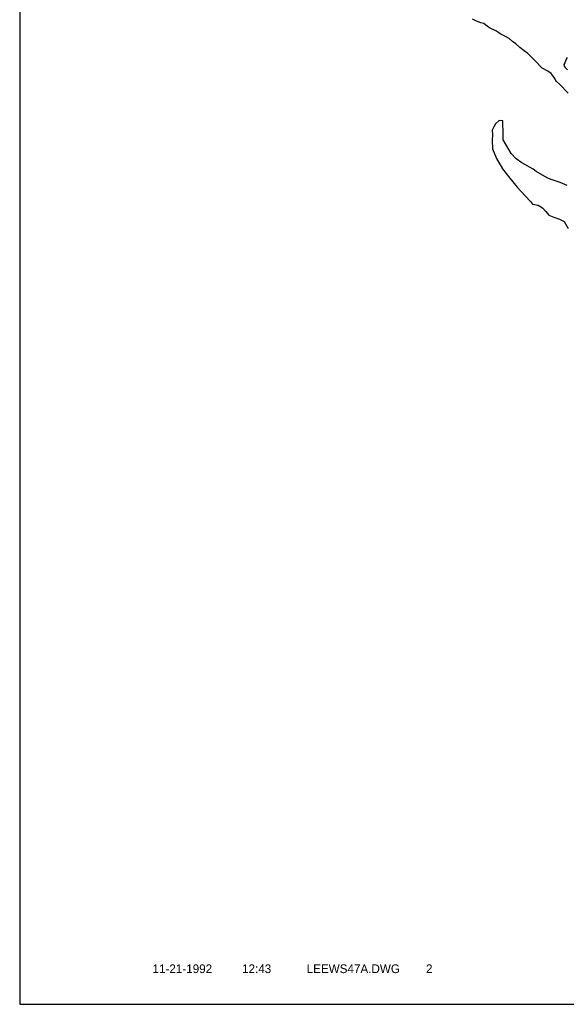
# Model space of a CAD drawing. Extents: x 164148 to 324148, y 737799 to 844264.
# Tile 1 of 6: x 164148 to 186723, y 739153 to 779838. Entities that reach past the tile are written whole.
import ezdxf
from ezdxf.enums import TextEntityAlignment as Align

# ---------------------------------------------------------------- set-up
doc = ezdxf.new("R2010")
doc.units = 0
doc.header["$LTSCALE"] = 1200
doc.layers.get('0').update_dxf_attribs({"linetype": 'CONTINUOUS'})
for name, color, linetype in [('BORDER', 1, 'CONTINUOUS'), ('TEXT', 7, 'CONTINUOUS'), ('WATER', 4, 'CONTINUOUS')]:
    doc.layers.add(name, color=color, linetype=linetype)

# ---------------------------------------------------------------- blocks, each defined once
blk = doc.blocks.new('LOGON')
at = {"color": 0}
blk.add_attdef('DATE', text='', height=1, dxfattribs=at).set_placement((-1.87, 1.76), align=Align.RIGHT)
for tag, p in [('TIME', (1.56, 1.76)), ('DRAWING', (8.97, 1.76)), ('OPERATOR', (22.66, 1.76))]:
    blk.add_attdef(tag, p, '', height=1, dxfattribs=at)

msp = doc.modelspace()

# ---------------------------------------------------------------- linework, layer by layer
at = {"layer": 'BORDER', "color": 0}
msp.add_lwpolyline([(164148, 739153), (324148, 739153), (324148, 844153), (164148, 844153)], close=True, dxfattribs=at)
at = {"layer": 'WATER', "color": 0}
for points in [[(186805, 776799), (186705, 776900), (186555, 777060), (186439, 777178), (186314, 777287), (186223, 777447), (186098, 777615), (185965, 777717), (185731, 777836), (185623, 777928), (185515, 778055), (185390, 778181), (185241, 778324), (185133, 778442), (184983, 778552), (184808, 778687), (184633, 778847), (184500, 778940), (184358, 779059), (184191, 779160), (184024, 779245), (183808, 779380), (183557, 779508), (183465, 779558), (183316, 779677), (183190, 779711), (183015, 779771), (182848, 779864)], [(186756, 778281), (186722, 778206), (186696, 778122), (186662, 778055), (186620, 777989), (186636, 777913), (186678, 777863), (186778, 777770)], [(186758, 772983), (186466, 773111), (186056, 773247), (185931, 773298), (185472, 773569), (185356, 773662), (184888, 773917), (184655, 774086), (184439, 774313), (184257, 774641), (184116, 774868), (184118, 775211), (184104, 775521), (184096, 775655), (183946, 775673), (183802, 775532), (183734, 775406), (183667, 775273), (183674, 775080), (183655, 774863), (183678, 774502), (183835, 774099), (184083, 773679), (184390, 773284), (184698, 772913), (185030, 772559), (185246, 772332), (185321, 772222), (185564, 772170), (185739, 772060), (185872, 771917), (186005, 771766), (186213, 771672), (186447, 771595), (186631, 771502), (186805, 771216)]]:
    msp.add_lwpolyline(points, dxfattribs=at)

# ---------------------------------------------------------------- block references
at = {"layer": 'TEXT', "color": 0, "xscale": 360, "yscale": 360, "zscale": 360}
msp.add_blockref('LOGON', (172770, 739809), dxfattribs=at).add_auto_attribs({'DATE': '11-21-1992', 'TIME': '12:43', 'OPERATOR': '2', 'DRAWING': 'LEEWS47A.DWG'})

doc.saveas('drawing.dxf')
